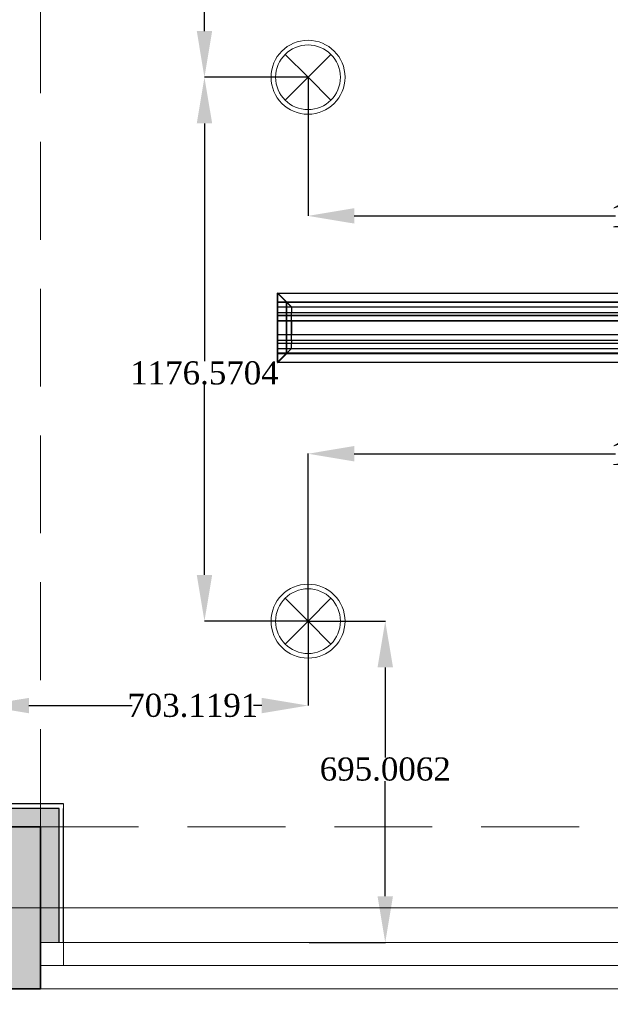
# Model space of a CAD drawing. Header units: inches. Extents: x -78787 to 29484, y -9517 to 23232.
# Tile 144 of 256: x 2461 to 3737, y -6565 to -4436. Entities that reach past the tile are written whole.
import ezdxf
from ezdxf.enums import TextEntityAlignment as Align

# ---------------------------------------------------------------- set-up
doc = ezdxf.new("R2010")
doc.units = ezdxf.units.IN
doc.header["$MEASUREMENT"] = 0
doc.linetypes.add('Dot & Dashed', pattern=[670.277762, 317.5, -176.388889, 0, -176.388874])
doc.linetypes.add('Hidden', pattern=[317.5, 211.666667, -105.833333])
for name, color, linetype in [('- განათება', 7, 'Continuous'), ('- მექანიკური ნაწილი', 7, 'Continuous'), ('Edges', 7, 'Continuous'), ('New_Structural - Bearing', 7, 'Continuous'), ('Structural - Bearing', 7, 'Continuous'), ('Structural - Grid', 7, 'Continuous')]:
    doc.layers.add(name, color=color, linetype=linetype)
for name, color, linetype, lineweight in [('Archicad Windows_Pen_No__1', 7, 'Continuous', 13), ('New_2D Drafting - General_Pen_No__2', 8, 'Continuous', 15), ('New_Structural - Bearing_Pen_No__1', 7, 'Continuous', 13), ('Structural - Bearing_Pen_No__1', 7, 'Continuous', 13), ('Structural - Bearing_Pen_No__20', 1, 'Continuous', 0), ('Structural - Bearing_Pen_No__27', 7, 'Continuous', 35)]:
    doc.layers.add(name, color=color, linetype=linetype, lineweight=lineweight)
for name, color, linetype, lineweight, true_color in [('New_Interior - Lamp_Pen_No__77', 7, 'Continuous', 20, 0xffeb28), ('New_Structural - Bearing_Pen_No__255', 7, 'Continuous', 13, 0xe8e8e8), ('New_Structural - Bearing_Pen_No__5', 7, 'Continuous', 25, 0x40a5ff), ('Structural - Bearing_Pen_No__102', 7, 'Continuous', 13, 0xcccccc), ('Structural - Bearing_Pen_No__161', 7, 'Continuous', 13, 0x6a6a6a), ('Structural - Bearing_Pen_No__28', 7, 'Continuous', 35, 0xa80f02), ('Structural - Grid_Pen_No__81', 7, 'Continuous', 20, 0x6a6a6a)]:
    doc.layers.add(name, color=color, linetype=linetype, lineweight=lineweight, true_color=true_color)
doc.styles.add('GENERATED_STYLE_2', font='txt')
doc.styles.get("Standard").update_dxf_attribs({"font": 'arial.ttf'})
doc.dimstyles.get("Standard").update_dxf_attribs({"dimtxt": 0.18, "dimasz": 0.18, "dimexe": 0.18, "dimexo": 0.0625, "dimgap": 0.09, "dimtad": 0, "dimtih": 1, "dimtoh": 1, "dimdec": 4, "dimzin": 0, "dimdsep": 46, "dimtxsty": 'Standard', "dimcen": 0.09, "dimadec": 0, "dimazin": 0, "dimtfac": 1, "dimtdec": 4, "dimtofl": 0, "dimtmove": 0, "dimatfit": 3, "dimfxl": 1, "dimtolj": 1, "dimtzin": 0, "dimarcsym": 0})

# ---------------------------------------------------------------- blocks, each defined once
blk = doc.blocks.new('Slab_1', base_point=(-47183.8, 14488))
at = {"layer": 'Structural - Bearing_Pen_No__1', "color": 7, "linetype": 'Continuous', "lineweight": 13, "flags": 128}
blk.add_lwpolyline([(-47183.8, 14488), (1166.2, 14488), (1166.2, 32488), (-317.2, 32488), (-317.2, 39238), (-26465.1, 39238), (-29183.8, 32838), (-47183.8, 32838)], close=True, dxfattribs=at)
blk = doc.blocks.new('Horizontal Multi-Sash Window')
at = {"layer": 'Archicad Windows_Pen_No__1', "color": 7, "linetype": 'Continuous', "lineweight": 13}
for p, q in [((-2825, 0), (2825, 0)), ((-2825, 0), (-2775, 0)), ((-2825, 0), (-2825, -50)), ((-2825, 0), (-2825, -50)), ((-2775, 0), (-2775, -50)), ((-2775, 0), (-991.7, 0)), ((-2775, -50), (-2825, -50)), ((-2825, -50), (-2825, -100)), ((-991.7, -50), (-2775, -50)), ((-2825, -100), (2825, -100))]:
    blk.add_line(p, q, dxfattribs=at)
blk = doc.blocks.new('Wall_5', base_point=(1166.2, 14488))
at = {"layer": 'Structural - Bearing_Pen_No__27', "color": 7, "linetype": 'Continuous', "lineweight": 35}
for p, q in [((-22833.8, 14588), (-22833.8, 14538)), ((-22833.8, 14538), (-22833.8, 14488))]:
    blk.add_line(p, q, dxfattribs=at)
at = {"layer": 'Archicad Windows_Pen_No__1', "color": 7, "linetype": 'Continuous', "lineweight": 13, "zscale": 1000}
blk.add_blockref('Horizontal Multi-Sash Window', (-20008.8, 14588), dxfattribs=at)
blk = doc.blocks.new('Wall_121', base_point=(-23183.8, 14838))
at = {"layer": 'New_Structural - Bearing_Pen_No__255', "linetype": 'Continuous', "lineweight": 13, "true_color": 0xe8e8e8}
for points in [[(-23183.8, 14878), (-23183.8, 14838), (-22833.8, 14838), (-22833.8, 14878)], [(-22833.8, 14838), (-22793.8, 14838), (-22793.8, 14878)], [(-22833.8, 14878), (-22833.8, 14838), (-22793.8, 14878)]]:
    blk.add_hatch(color=254, dxfattribs=at).paths.add_polyline_path(points)
at = {"layer": 'New_Structural - Bearing_Pen_No__1', "color": 7, "linetype": 'Continuous', "lineweight": 13, "flags": 128}
blk.add_lwpolyline([(-22783.8, 14888), (-22783.8, 14878)], dxfattribs=at)
at = {"layer": 'New_Structural - Bearing_Pen_No__5', "color": 161, "linetype": 'Continuous', "lineweight": 25, "true_color": 0x40a5ff}
for p, q in [((-23183.8, 14878), (-23223.8, 14878)), ((-22833.8, 14878), (-23183.8, 14878)), ((-22793.8, 14878), (-22833.8, 14878)), ((-22793.8, 14838), (-22793.8, 14878))]:
    blk.add_line(p, q, dxfattribs=at)
at = {"layer": 'New_Structural - Bearing_Pen_No__5', "color": 161, "linetype": 'Continuous', "lineweight": 25, "true_color": 0x40a5ff, "flags": 128}
for points in [[(-23058.8, 14888), (-23223.8, 14888)], [(-22968.8, 14888), (-23048.8, 14888)], [(-22783.8, 14888), (-22958.8, 14888)]]:
    blk.add_lwpolyline(points, dxfattribs=at)
blk = doc.blocks.new('Wall_122', base_point=(-22833.8, 14838))
at = {"layer": 'New_Structural - Bearing_Pen_No__255', "linetype": 'Continuous', "lineweight": 13, "true_color": 0xe8e8e8}
blk.add_hatch(color=254, dxfattribs=at).paths.add_polyline_path([(-22833.8, 14838), (-22833.8, 14588), (-22793.8, 14588), (-22793.8, 14838)])
at = {"layer": 'New_Structural - Bearing_Pen_No__1', "color": 7, "linetype": 'Continuous', "lineweight": 13, "flags": 128}
for points in [[(-22833.8, 14588), (-22793.8, 14588)], [(-22793.8, 14588), (-22783.8, 14588)]]:
    blk.add_lwpolyline(points, dxfattribs=at)
at = {"layer": 'New_Structural - Bearing_Pen_No__5', "color": 161, "linetype": 'Continuous', "lineweight": 25, "true_color": 0x40a5ff}
for p, q in [((-22793.8, 14838), (-22793.8, 14878)), ((-22793.8, 14588), (-22793.8, 14838))]:
    blk.add_line(p, q, dxfattribs=at)
at = {"layer": 'New_Structural - Bearing_Pen_No__5', "color": 161, "linetype": 'Continuous', "lineweight": 25, "true_color": 0x40a5ff, "flags": 128}
blk.add_lwpolyline([(-22783.8, 14588), (-22783.8, 14878)], dxfattribs=at)
blk = doc.blocks.new('Column_19', base_point=(-23008.8, 14663))
at = {"layer": 'Structural - Bearing_Pen_No__161', "linetype": 'Continuous', "lineweight": 0, "true_color": 0x6a6a6a}
blk.add_hatch(color=251, dxfattribs=at).paths.add_polyline_path([(-22833.8, 14488), (-22833.8, 14838), (-23183.8, 14838), (-23183.8, 14488)])
at = {"layer": 'Structural - Bearing_Pen_No__20', "color": 1, "linetype": 'Continuous', "lineweight": 0}
for p, q in [((-23008.8, 14743), (-23008.8, 14918)), ((-23088.8, 14663), (-23263.8, 14663)), ((-22928.8, 14663), (-22753.8, 14663)), ((-23008.8, 14583), (-23008.8, 14408))]:
    blk.add_line(p, q, dxfattribs=at)
blk.add_point((-23008.8, 14663), dxfattribs=at)
at = {"layer": 'Structural - Bearing_Pen_No__28', "color": 14, "linetype": 'Continuous', "lineweight": 35, "true_color": 0xa80f02, "flags": 128}
blk.add_lwpolyline([(-22833.8, 14488), (-22833.8, 14838), (-23183.8, 14838), (-23183.8, 14488)], close=True, dxfattribs=at)
blk = doc.blocks.new('Standard grid marker')
at = {"layer": 'Structural - Grid_Pen_No__81', "color": 251, "linetype": 'Continuous', "lineweight": 20, "true_color": 0x6a6a6a}
blk.add_line((1000, 0), (51328.1, 0), dxfattribs=at)
at = {"layer": 'Structural - Grid_Pen_No__81', "color": 251, "lineweight": 20, "true_color": 0x6a6a6a, "style": 'GENERATED_STYLE_2'}
for tag, p in [('AC_MarkerText_1_0', (-100, -144)), ('AC_MarkerText_1_1', (52428.1, -144))]:
    blk.add_attdef(tag, text='', height=100, rotation=180, dxfattribs=at).set_placement(p, align=Align.TOP_CENTER)
blk = doc.blocks.new('Beam_5', base_point=(-23008.8, 14663))
at = {"layer": 'Structural - Bearing_Pen_No__102', "color": 254, "linetype": 'Hidden', "lineweight": 13, "true_color": 0xcccccc}
blk.add_line((-22833.8, 14838), (-22833.8, 20488), dxfattribs=at)
blk = doc.blocks.new('Beam_10', base_point=(-47008.8, 14663))
at = {"layer": 'Structural - Bearing_Pen_No__102', "color": 254, "linetype": 'Hidden', "lineweight": 13, "true_color": 0xcccccc}
for p, q in [((-22833.8, 14838), (-17183.8, 14838)), ((-47183.8, 14488), (1166.2, 14488))]:
    blk.add_line(p, q, dxfattribs=at)
at = {"layer": 'Structural - Bearing_Pen_No__102', "color": 254, "linetype": 'Dot & Dashed', "lineweight": 13, "true_color": 0xcccccc}
blk.add_line((-47008.8, 14663), (991.2, 14663), dxfattribs=at)
blk = doc.blocks.new('Recessed Spot')
at = {"layer": 'New_Interior - Lamp_Pen_No__77', "color": 2, "linetype": 'Continuous', "lineweight": 20, "true_color": 0xffeb28}
for q in [(-49.5, 49.5), (49.5, 49.5), (-49.5, -49.5), (49.5, -49.5)]:
    blk.add_line((0, 0), q, dxfattribs=at)
at = {"layer": 'New_Interior - Lamp_Pen_No__77', "color": 2, "linetype": 'Continuous', "lineweight": 20, "true_color": 0xffeb28, "flags": 128}
blk.add_lwpolyline([(80, 0, 1), (-80, 0, 1)], format="xyb", close=True, dxfattribs=at)
at = {"layer": 'New_Interior - Lamp_Pen_No__77', "color": 2, "linetype": 'Continuous', "lineweight": 20, "true_color": 0xffeb28}
blk.add_circle((0, 0), 70, dxfattribs=at)
blk = doc.blocks.new('lineardiffplan')
blk.add_lwpolyline([(393.1, 274.9), (1492.8, 274.9), (1492.8, 124.4), (393.1, 124.4)], close=True)
at = {"layer": 'Edges'}
for p, q in [((392.8, 274.9), (392.8, 274.6)), ((393.1, 274.9), (392.8, 274.9)), ((422.8, 244.9), (392.8, 274.9)), ((392.8, 274.6), (392.9, 274.5)), ((392.9, 125.2), (392.9, 274.5)), ((412.4, 255), (392.9, 274.5)), ((393.1, 274.9), (393.2, 274.8)), ((393.2, 274.8), (412.7, 255.3)), ((1462.8, 244.9), (1492.8, 274.9)), ((1472.9, 255.3), (1492.4, 274.8)), ((1473.2, 254.9), (1492.8, 274.5)), ((1492.4, 274.8), (1492.5, 274.9)), ((1492.8, 274.9), (1492.5, 274.9)), ((1492.8, 274.5), (1492.8, 274.9)), ((1492.8, 274.5), (1492.8, 274.5)), ((1492.8, 125.4), (1492.8, 274.5)), ((1492.8, 255.3), (392.9, 255.3)), ((392.9, 254.9), (1492.8, 254.9)), ((392.9, 244.9), (1492.8, 244.9)), ((412.4, 144.7), (412.4, 255)), ((412.8, 254.6), (412.4, 255)), ((412.7, 255.3), (413.1, 254.9)), ((412.8, 145.1), (412.8, 254.6)), ((412.8, 254.6), (422.8, 244.6)), ((413.1, 254.9), (423.1, 244.9)), ((422.8, 244.6), (422.8, 244.9)), ((422.8, 244.9), (423.1, 244.9)), ((422.8, 244.6), (422.8, 244.6)), ((422.8, 244.6), (422.8, 233.2)), ((423.1, 244.9), (423.1, 244.9)), ((1472.5, 254.9), (1462.5, 244.9)), ((1462.5, 244.9), (1462.5, 244.9)), ((1462.5, 244.9), (1462.8, 244.9)), ((1462.8, 244.9), (1462.9, 244.6)), ((1462.8, 244.5), (1462.9, 244.6)), ((1462.8, 233.2), (1462.8, 244.5)), ((1462.9, 244.6), (1472.8, 254.5)), ((1472.9, 255.3), (1472.5, 254.9)), ((1472.8, 254.5), (1473.2, 254.9)), ((1472.8, 254.5), (1472.8, 145.3)), ((1473.2, 144.9), (1473.2, 254.9)), ((392.9, 233.2), (1492.8, 233.2)), ((392.9, 233), (1492.8, 233)), ((392.9, 226.8), (1492.8, 226.8)), ((392.9, 226.5), (1492.8, 226.5)), ((392.9, 214.9), (1492.8, 214.9)), ((1492.8, 214.8), (392.9, 214.8)), ((422.4, 214.9), (422.3, 214.9)), ((422.8, 214.9), (422.4, 214.9)), ((422.8, 233), (422.8, 233.2)), ((422.8, 226.8), (422.8, 233)), ((422.8, 226.5), (422.8, 226.8)), ((422.8, 214.9), (422.8, 226.5)), ((422.8, 184.9), (422.8, 214.9)), ((423.2, 214.9), (422.8, 214.9)), ((423.2, 214.8), (422.8, 214.9)), ((423.2, 214.8), (423.2, 214.9)), ((423.2, 214.8), (423.2, 184.9)), ((1462.8, 214.9), (1462.4, 214.9)), ((1462.4, 214.9), (1462.4, 214.8)), ((1462.8, 214.9), (1462.4, 214.8)), ((1462.4, 184.9), (1462.4, 214.8)), ((1462.8, 233), (1462.8, 233.2)), ((1462.8, 226.8), (1462.8, 233)), ((1462.8, 226.5), (1462.8, 226.8)), ((1462.8, 214.9), (1462.8, 226.5)), ((1462.8, 214.9), (1462.8, 184.9)), ((1462.8, 214.9), (1463.2, 214.9)), ((1463.2, 214.9), (1463.3, 214.9)), ((1492.8, 184.9), (392.9, 184.9)), ((392.9, 173.2), (1492.8, 173.2)), ((392.9, 173), (1492.8, 173)), ((422.4, 184.9), (422.3, 184.9)), ((422.8, 184.9), (422.4, 184.9)), ((422.8, 184.9), (423.2, 184.9)), ((422.8, 173.2), (422.8, 184.9)), ((422.8, 173), (422.8, 173.2)), ((422.8, 173), (422.8, 166.8)), ((1462.4, 184.9), (1462.8, 184.9)), ((1462.8, 173.2), (1462.8, 184.9)), ((1463.2, 184.9), (1462.8, 184.9)), ((1462.8, 173), (1462.8, 173.2)), ((1462.8, 166.8), (1462.8, 173)), ((1463.2, 184.9), (1463.3, 184.9)), ((392.8, 124.9), (422.8, 154.9)), ((392.9, 166.8), (1492.8, 166.8)), ((392.9, 166.5), (1492.8, 166.5)), ((392.9, 154.9), (1492.8, 154.9)), ((412.8, 145.1), (422.8, 155.1)), ((423.1, 154.8), (413.1, 144.9)), ((422.8, 166.5), (422.8, 166.8)), ((422.8, 155.1), (422.8, 166.5)), ((422.8, 154.9), (422.8, 155.1)), ((422.8, 155.1), (422.8, 155.1)), ((423.1, 154.8), (422.8, 154.9)), ((423.1, 154.8), (423.1, 154.9)), ((1462.5, 154.8), (1462.4, 154.9)), ((1462.8, 154.9), (1462.5, 154.8)), ((1462.5, 154.8), (1472.4, 144.9)), ((1462.8, 166.5), (1462.8, 166.8)), ((1462.8, 155.3), (1462.8, 166.5)), ((1462.9, 155.2), (1462.8, 155.3)), ((1462.9, 155.2), (1462.8, 154.9)), ((1462.8, 154.9), (1492.8, 124.9)), ((1472.8, 145.3), (1462.9, 155.2)), ((1492.8, 144.9), (392.9, 144.9)), ((392.9, 125.2), (412.4, 144.7)), ((392.9, 144.5), (1492.8, 144.5)), ((412.7, 144.5), (393.2, 124.9)), ((412.8, 145.1), (412.4, 144.7)), ((412.7, 144.5), (413.1, 144.9)), ((1472.4, 144.9), (1472.8, 144.5)), ((1473.2, 144.9), (1472.8, 145.3)), ((1472.8, 144.5), (1492.4, 124.9)), ((1473.2, 144.9), (1492.8, 125.4)), ((392.9, 125.2), (392.8, 125.1)), ((392.8, 125.1), (392.8, 124.9)), ((392.8, 124.9), (393.1, 124.9)), ((393.2, 124.9), (393.1, 124.9)), ((1492.4, 124.9), (1492.8, 124.9)), ((1492.4, 124.9), (1492.4, 124.9)), ((1492.8, 125.3), (1492.8, 125.4)), ((1492.8, 124.9), (1492.8, 125.3))]:
    blk.add_line(p, q, dxfattribs=at)
blk = doc.blocks.new('*D735')
at = {"layer": '- განათება', "color": 0, "lineweight": -2, "transparency": 16777216}
for p, q in [((3084.1, -5736.6), (3251.2, -5736.6)), ((3251, -5836.6), (3251, -6031.3)), ((3251, -6331.6), (3251, -6082.7)), ((3086.2, -6431.6), (3251.2, -6431.6))]:
    blk.add_line(p, q, dxfattribs=at)
at = {"layer": '- განათება', "color": 0, "transparency": 16777216}
for points in [[(3234.3, -5836.6), (3267.7, -5836.6), (3251, -5736.6)], [(3234.3, -6331.6), (3267.7, -6331.6), (3251, -6431.6)]]:
    blk.add_solid(points, dxfattribs=at)
at = {"layer": 'Defpoints', "color": 0, "transparency": 16777216}
for p in [(3084.1, -5736.6), (3251, -5736.6), (3086.1, -6431.6)]:
    blk.add_point(p, dxfattribs=at)
at = {"layer": '- განათება', "color": 0, "transparency": 16777216, "insert": (3251, -6057), "char_height": 50, "attachment_point": 5}
blk.add_mtext('\\A1;{\\fSylfaen|b0|i0|c0|p18;695.0062}', dxfattribs=at)
blk = doc.blocks.new('*D736')
at = {"layer": '- განათება', "color": 0, "lineweight": -2, "transparency": 16777216}
for p, q in [((3084.1, -5736.7), (3084.1, -5919.4)), ((2380.9, -6131.6), (2380.9, -5919.1)), ((2480.9, -5919.2), (2703.9, -5919.2)), ((2984.1, -5919.2), (2965.9, -5919.2))]:
    blk.add_line(p, q, dxfattribs=at)
at = {"layer": '- განათება', "color": 0, "transparency": 16777216}
for points in [[(2480.9, -5902.6), (2480.9, -5935.9), (2380.9, -5919.2)], [(2984.1, -5902.6), (2984.1, -5935.9), (3084.1, -5919.2)]]:
    blk.add_solid(points, dxfattribs=at)
at = {"layer": 'Defpoints', "color": 0, "transparency": 16777216}
for p in [(3084.1, -5736.6), (2380.9, -5919.2), (2380.9, -6131.6)]:
    blk.add_point(p, dxfattribs=at)
at = {"layer": '- განათება', "color": 0, "transparency": 16777216, "insert": (2834.9, -5919.2), "char_height": 50, "attachment_point": 5}
blk.add_mtext('\\A1;{\\fSylfaen|b0|i0|c0|p18;703.1191}', dxfattribs=at)
blk = doc.blocks.new('*D739')
at = {"layer": '- განათება', "color": 0, "lineweight": -2, "transparency": 16777216}
for p, q in [((3084.1, -4560.1), (3084.1, -4860.2)), ((4672.9, -4560.1), (4672.9, -4860.2)), ((3184.1, -4860), (3748.5, -4860)), ((4572.9, -4860), (4047.5, -4860))]:
    blk.add_line(p, q, dxfattribs=at)
at = {"layer": '- განათება', "color": 0, "transparency": 16777216}
for points in [[(3184.1, -4843.3), (3184.1, -4876.6), (3084.1, -4860)], [(4572.9, -4843.3), (4572.9, -4876.6), (4672.9, -4860)]]:
    blk.add_solid(points, dxfattribs=at)
at = {"layer": 'Defpoints', "color": 0, "transparency": 16777216}
for p in [(3084.1, -4560.1), (4672.9, -4560.1), (4672.9, -4860)]:
    blk.add_point(p, dxfattribs=at)
at = {"layer": '- განათება', "color": 0, "transparency": 16777216, "insert": (3898, -4860), "char_height": 50, "attachment_point": 5}
blk.add_mtext('\\A1;{\\fSylfaen|b0|i0|c0|p18;1588.8088}', dxfattribs=at)
blk = doc.blocks.new('*D740')
at = {"layer": '- განათება', "color": 0, "lineweight": -2, "transparency": 16777216}
for p, q in [((3084.1, -5736.6), (3084.1, -5374.3)), ((3184.1, -5374.5), (3748.5, -5374.5)), ((4572.9, -5374.5), (4047.5, -5374.5)), ((4672.9, -5736.6), (4672.9, -5374.3))]:
    blk.add_line(p, q, dxfattribs=at)
at = {"layer": '- განათება', "color": 0, "transparency": 16777216}
for points in [[(3184.1, -5357.8), (3184.1, -5391.2), (3084.1, -5374.5)], [(4572.9, -5357.8), (4572.9, -5391.2), (4672.9, -5374.5)]]:
    blk.add_solid(points, dxfattribs=at)
at = {"layer": 'Defpoints', "color": 0, "transparency": 16777216}
for p in [(4672.9, -5374.5), (3084.1, -5736.6), (4672.9, -5736.6)]:
    blk.add_point(p, dxfattribs=at)
at = {"layer": '- განათება', "color": 0, "transparency": 16777216, "insert": (3898, -5374.5), "char_height": 50, "attachment_point": 5}
blk.add_mtext('\\A1;{\\fSylfaen|b0|i0|c0|p18;1588.8088}', dxfattribs=at)
blk = doc.blocks.new('*D742')
at = {"layer": '- განათება', "color": 0, "lineweight": -2, "transparency": 16777216}
for p, q in [((3084, -4560.1), (2860, -4560.1)), ((2860.2, -4660.1), (2860.2, -5174.4)), ((2860.2, -5636.6), (2860.2, -5225.8)), ((3084, -5736.6), (2860, -5736.6))]:
    blk.add_line(p, q, dxfattribs=at)
at = {"layer": '- განათება', "color": 0, "transparency": 16777216}
for points in [[(2843.6, -4660.1), (2876.9, -4660.1), (2860.2, -4560.1)], [(2843.6, -5636.6), (2876.9, -5636.6), (2860.2, -5736.6)]]:
    blk.add_solid(points, dxfattribs=at)
at = {"layer": 'Defpoints', "color": 0, "transparency": 16777216}
for p in [(2860.2, -4560.1), (3084.1, -4560.1), (3084.1, -5736.6)]:
    blk.add_point(p, dxfattribs=at)
at = {"layer": '- განათება', "color": 0, "transparency": 16777216, "insert": (2860.2, -5200.1), "char_height": 50, "attachment_point": 5}
blk.add_mtext('\\A1;{\\fSylfaen|b0|i0|c0|p18;1176.5704}', dxfattribs=at)
blk = doc.blocks.new('*D743')
at = {"layer": '- განათება', "color": 0, "lineweight": -2, "transparency": 16777216}
for p, q in [((3084, -3376.2), (2860, -3376.2)), ((2860.2, -3476.2), (2860.2, -3997.9)), ((2860.2, -4460.1), (2860.2, -4049.2)), ((3084, -4560.1), (2860, -4560.1))]:
    blk.add_line(p, q, dxfattribs=at)
at = {"layer": '- განათება', "color": 0, "transparency": 16777216}
for points in [[(2843.6, -3476.2), (2876.9, -3476.2), (2860.2, -3376.2)], [(2843.6, -4460.1), (2876.9, -4460.1), (2860.2, -4560.1)]]:
    blk.add_solid(points, dxfattribs=at)
at = {"layer": 'Defpoints', "color": 0, "transparency": 16777216}
for p in [(2860.2, -3376.2), (3084.1, -3376.2), (3084.1, -4560.1)]:
    blk.add_point(p, dxfattribs=at)
at = {"layer": '- განათება', "color": 0, "transparency": 16777216, "insert": (2860.2, -4023.5), "char_height": 50, "attachment_point": 5}
blk.add_mtext('\\A1;{\\fSylfaen|b0|i0|c0|p18;1183.8297}', dxfattribs=at)

msp = doc.modelspace()

# ---------------------------------------------------------------- linework, layer by layer
at = {"layer": 'New_2D Drafting - General_Pen_No__2', "color": 8, "linetype": 'Continuous', "lineweight": 15, "flags": 128}
msp.add_lwpolyline([(27781.76404, -7816.57065), (27781.76404, 17918.35514), (26505.93152, 17918.35514), (26505.93152, -6531.64486), (-21544.06848, -6531.64486), (-21544.06848, -7816.57065)], close=True, dxfattribs=at)

# ---------------------------------------------------------------- block references
at = {"layer": '- განათება', "color": 2, "linetype": 'Continuous', "lineweight": 20, "true_color": 0xffeb28, "zscale": 1000}
for p in [(3084.05063, -4560.0683), (3084.05063, -5736.63867)]:
    msp.add_blockref('Recessed Spot', p, dxfattribs=at)
at = {"layer": '- მექანიკური ნაწილი'}
msp.add_blockref('lineardiffplan', (2625.36552, -5301.85416), dxfattribs=at)
at = {"layer": 'New_Structural - Bearing', "color": 7, "lineweight": 35}
for name, p in [('Wall_121', (2155.93152, -6181.64486)), ('Wall_122', (2505.93152, -6181.64486))]:
    msp.add_blockref(name, p, dxfattribs=at)
at = {"layer": 'Structural - Bearing', "color": 7, "linetype": 'Continuous', "lineweight": 13}
msp.add_blockref('Slab_1', (-21844.06848, -6531.64486), dxfattribs=at)
at = {"layer": 'Structural - Bearing', "color": 254, "lineweight": 13, "true_color": 0xcccccc}
for name, p in [('Beam_5', (2330.93152, -6356.64486)), ('Beam_10', (-21669.06848, -6356.64486))]:
    msp.add_blockref(name, p, dxfattribs=at)
at = {"layer": 'Structural - Bearing', "color": 14, "lineweight": 35, "true_color": 0xa80f02}
msp.add_blockref('Column_19', (2330.93152, -6356.64486), dxfattribs=at)
at = {"layer": 'Structural - Bearing', "color": 7, "lineweight": 35}
msp.add_blockref('Wall_5', (26505.93152, -6531.64486), dxfattribs=at)
at = {"layer": 'Structural - Grid', "color": 8, "linetype": 'Continuous', "lineweight": 15, "zscale": 1000, "rotation": 180}
msp.add_blockref('Standard grid marker', (29284.00379, -6356.64486), dxfattribs=at)

# ---------------------------------------------------------------- dimensions: what is measured, and where the dimension line sits
at = {"layer": '- განათება', "color": 1}
for base, p1, p2, angle, picture, middle in [((2860.21708, -3376.23858), (3084.05065, -4560.0683), (3084.05063, -3376.23858), 90, '*D743', (2860.21708, -4023.53752)), ((2860.21708, -4560.0683), (3084.05065, -5736.63867), (3084.05063, -4560.0683), 90, '*D742', (2860.21708, -5200.10789)), ((2380.93152, -5919.24508), (3084.05065, -5736.63867), (2380.93152, -6131.64486), 180, '*D736', (2834.89872, -5919.24508)), ((3251.01489, -5736.63867), (3086.13237, -6431.64486), (3084.05063, -5736.63867), 90, '*D735', (3251.01489, -6057))]:
    dim = msp.add_linear_dim(base=base, p1=p1, p2=p2, angle=angle, text='{\\fSylfaen|b0|i0|c0|p18;<>}', dimstyle='Standard', override={"dimtxt": 50, "dimasz": 100}, dxfattribs=at)
    dim.commit()
    dim.dimension.update_dxf_attribs({"geometry": picture, "text_midpoint": middle, "dimtype": 160})
for base, p1, p2, picture, middle in [((4672.85945, -4859.97569), (3084.05063, -4560.0683), (4672.85945, -4560.0683), '*D739', (3898.00911, -4859.97569)), ((4672.85945, -5374.5), (3084.05063, -5736.63867), (4672.85945, -5736.63867), '*D740', (3898.00911, -5374.5))]:
    dim = msp.add_linear_dim(base=base, p1=p1, p2=p2, text='{\\fSylfaen|b0|i0|c0|p18;<>}', dimstyle='Standard', override={"dimtxt": 50, "dimasz": 100}, dxfattribs=at)
    dim.commit()
    dim.dimension.update_dxf_attribs({"geometry": picture, "text_midpoint": middle, "dimtype": 160})

doc.saveas('drawing.dxf')
